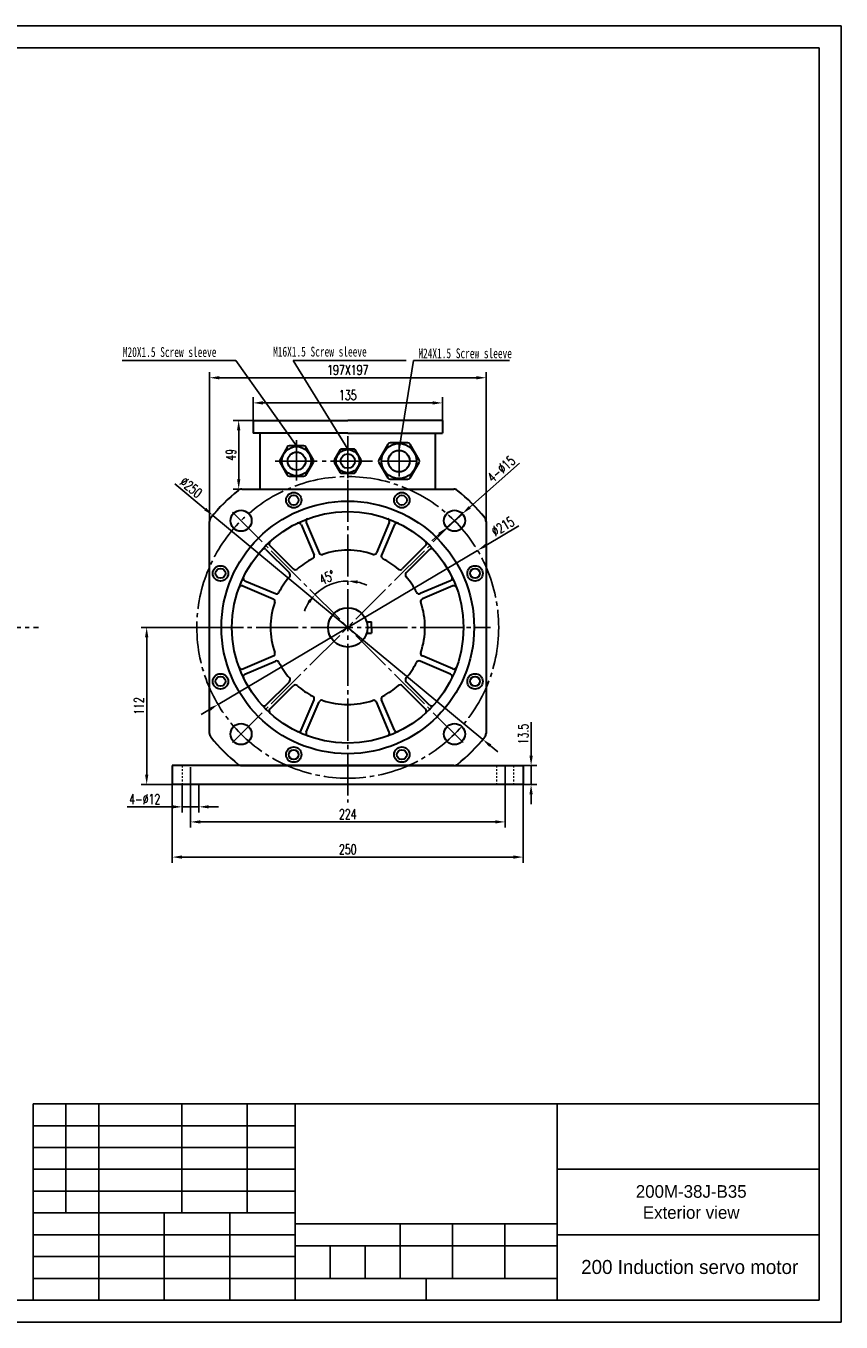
# Model space of a CAD drawing. Header units: inches. Extents: x 692 to 8431, y -6094 to -4411.
# Tile 2 of 17: x 1418 to 1998, y -6094 to -5171. Entities that reach past the tile are written whole.
import ezdxf

# ---------------------------------------------------------------- set-up
doc = ezdxf.new("R2010")
doc.units = ezdxf.units.IN
doc.header["$MEASUREMENT"] = 0
doc.linetypes.add('EB_DASHDOT', pattern=[39, 30, -3, 3, -3])
doc.linetypes.add('JIS_02_1.2', pattern=[2.5, 1.25, -1.25])
for name, color, linetype in [('1', 1, 'Continuous'), ('尺寸线', 7, 'Continuous'), ('细实线', 7, 'Continuous')]:
    doc.layers.add(name, color=color, linetype=linetype)
for name, color, linetype, lineweight in [('CAXA1', 1, 'EB_DASHDOT', 25), ('实线', 7, 'Continuous', 30), ('虚线', 7, 'JIS_02_1.2', 13)]:
    doc.layers.add(name, color=color, linetype=linetype, lineweight=lineweight)
doc.styles.add('STYLE1', font='txt', dxfattribs={"width": 0.7})
doc.styles.add('STYLE2', font='txt')
doc.styles.add('wldj', font='txt.shx', dxfattribs={"width": 0.7, "bigfont": 'INTECAD.SHX'})
doc.dimstyles.new('半径标注', dxfattribs={"dimscale": 2, "dimtxt": 3.5, "dimasz": 3.5, "dimexe": 2, "dimexo": 0, "dimgap": 1, "dimtad": 1, "dimdec": 3, "dimdsep": 46, "dimtxsty": 'wldj', "dimcen": 0.09, "dimclrd": 1, "dimclre": 1, "dimclrt": 3, "dimazin": 2, "dimtfac": 0.7, "dimtdec": 3, "dimtmove": 0, "dimatfit": 3, "dimfxl": 1, "dimtzin": 0, "dimarcsym": 0})

# ---------------------------------------------------------------- blocks, each defined once
blk = doc.blocks.new('*D44')
at = {"color": 1, "lineweight": -2}
for start, end in [(90, 135), (65.69093, 77.84546), (147.15454, 159.30907)]:
    blk.add_arc((1646.76, -5599.26), 33.06, start, end, dxfattribs=at)
at = {"color": 1}
for points in [[(1653.6, -5568.1), (1653.85, -5565.78), (1646.76, -5566.2)], [(1618.08, -5580.6), (1619.89, -5582.06), (1623.39, -5575.88)]]:
    blk.add_solid(points, dxfattribs=at)
at = {"layer": 'Defpoints', "color": 0}
for p in [(1646.76, -5494.02), (1564.62, -5517.12), (1638.21, -5567.33), (1646.76, -5599.26), (1646.76, -5724)]:
    blk.add_point(p, dxfattribs=at)
at = {"color": 3, "insert": (1632.01, -5563.64), "char_height": 7, "attachment_point": 5, "rotation": 22.5, "style": 'wldj'}
blk.add_mtext('45°', dxfattribs=at)
blk = doc.blocks.new('*D38')
at = {"color": 1, "lineweight": -2}
for p, q in [((1548.26, -5523.69), (1548.26, -5417.34)), ((1555.26, -5421.34), (1738.26, -5421.34)), ((1745.26, -5523.69), (1745.26, -5417.34))]:
    blk.add_line(p, q, dxfattribs=at)
at = {"color": 1}
for points in [[(1555.26, -5420.17), (1555.26, -5422.5), (1548.26, -5421.34)], [(1738.26, -5420.17), (1738.26, -5422.5), (1745.26, -5421.34)]]:
    blk.add_solid(points, dxfattribs=at)
at = {"layer": 'Defpoints', "color": 0}
for p in [(1745.26, -5421.34), (1548.26, -5523.69), (1745.26, -5523.69)]:
    blk.add_point(p, dxfattribs=at)
at = {"color": 3, "insert": (1646.76, -5415.84), "char_height": 7, "attachment_point": 5, "style": 'wldj'}
blk.add_mtext('197X197', dxfattribs=at)
blk = doc.blocks.new('*D46')
at = {"color": 1, "lineweight": -2}
for p, q in [((1768.71, -5526.84), (1745.21, -5540.79)), ((1554.33, -5654.15), (1739.19, -5544.37)), ((1548.31, -5657.72), (1542.29, -5661.3))]:
    blk.add_line(p, q, dxfattribs=at)
at = {"color": 1}
for points in [[(1744.61, -5539.79), (1745.81, -5541.8), (1739.19, -5544.37)], [(1547.72, -5656.72), (1548.91, -5658.73), (1554.33, -5654.15)]]:
    blk.add_solid(points, dxfattribs=at)
at = {"layer": 'Defpoints', "color": 0}
for p in [(1739.19, -5544.37), (1554.33, -5654.15)]:
    blk.add_point(p, dxfattribs=at)
at = {"color": 3, "insert": (1757.16, -5527.3), "char_height": 7, "attachment_point": 5, "rotation": 30.70478, "style": 'wldj'}
blk.add_mtext('∅215', dxfattribs=at)
blk = doc.blocks.new('*D47')
at = {"color": 1, "lineweight": -2}
for p, q in [((1769.18, -5482.17), (1733.63, -5513.63)), ((1717.16, -5528.22), (1728.39, -5518.27)), ((1711.92, -5532.86), (1706.68, -5537.5))]:
    blk.add_line(p, q, dxfattribs=at)
at = {"color": 1}
for points in [[(1732.86, -5512.76), (1734.41, -5514.51), (1728.39, -5518.27)], [(1711.15, -5531.98), (1712.69, -5533.73), (1717.16, -5528.22)]]:
    blk.add_solid(points, dxfattribs=at)
at = {"layer": 'Defpoints', "color": 0}
for p in [(1728.39, -5518.27), (1717.16, -5528.22)]:
    blk.add_point(p, dxfattribs=at)
at = {"color": 3, "insert": (1756.08, -5486.42), "char_height": 7, "attachment_point": 5, "rotation": 41.5143, "style": 'wldj'}
blk.add_mtext('{\\Ftxt,intecad|c134;4-%%C15}', dxfattribs=at)
blk = doc.blocks.new('*D39')
at = {"color": 1, "lineweight": -2}
for p, q in [((1523.56, -5496.95), (1545.21, -5514.93)), ((1742.93, -5679.12), (1550.6, -5519.4)), ((1748.31, -5683.59), (1753.7, -5688.06))]:
    blk.add_line(p, q, dxfattribs=at)
at = {"color": 1}
for points in [[(1545.96, -5514.03), (1544.47, -5515.83), (1550.6, -5519.4)], [(1749.06, -5682.69), (1747.57, -5684.49), (1742.93, -5679.12)]]:
    blk.add_solid(points, dxfattribs=at)
at = {"layer": 'Defpoints', "color": 0}
for p in [(1550.6, -5519.4), (1742.93, -5679.12)]:
    blk.add_point(p, dxfattribs=at)
at = {"color": 3, "insert": (1535.2, -5499.47), "char_height": 7, "attachment_point": 5, "rotation": 320.29286, "style": 'wldj'}
blk.add_mtext('∅250', dxfattribs=at)
blk = doc.blocks.new('*D40')
at = {"color": 1, "lineweight": -2}
for p, q in [((1579.26, -5451.76), (1565.05, -5451.76)), ((1569.05, -5458.76), (1569.05, -5493.76)), ((1571.19, -5500.76), (1565.05, -5500.76))]:
    blk.add_line(p, q, dxfattribs=at)
at = {"color": 1}
for points in [[(1567.88, -5458.76), (1570.22, -5458.76), (1569.05, -5451.76)], [(1567.88, -5493.76), (1570.22, -5493.76), (1569.05, -5500.76)]]:
    blk.add_solid(points, dxfattribs=at)
at = {"layer": 'Defpoints', "color": 0}
for p in [(1579.26, -5451.76), (1569.05, -5500.76), (1571.19, -5500.76)]:
    blk.add_point(p, dxfattribs=at)
at = {"color": 3, "insert": (1563.55, -5476.26), "char_height": 7, "attachment_point": 5, "rotation": 90, "style": 'wldj'}
blk.add_mtext('49', dxfattribs=at)
blk = doc.blocks.new('*D41')
at = {"color": 1, "lineweight": -2}
for p, q in [((1579.26, -5451.76), (1579.26, -5435.26)), ((1586.26, -5439.26), (1707.26, -5439.26)), ((1714.26, -5451.76), (1714.26, -5435.26))]:
    blk.add_line(p, q, dxfattribs=at)
at = {"color": 1}
for points in [[(1586.26, -5438.09), (1586.26, -5440.43), (1579.26, -5439.26)], [(1707.26, -5438.09), (1707.26, -5440.43), (1714.26, -5439.26)]]:
    blk.add_solid(points, dxfattribs=at)
at = {"layer": 'Defpoints', "color": 0}
for p in [(1714.26, -5439.26), (1579.26, -5451.76), (1714.26, -5451.76)]:
    blk.add_point(p, dxfattribs=at)
at = {"color": 3, "insert": (1646.76, -5433.76), "char_height": 7, "attachment_point": 5, "style": 'wldj'}
blk.add_mtext('{\\Ftxt,intecad|c134;135}', dxfattribs=at)
blk = doc.blocks.new('*D57')
at = {"color": 1, "lineweight": -2}
for p, q in [((1542.4, -5599.26), (1499.52, -5599.26)), ((1503.52, -5606.26), (1503.52, -5704.26)), ((1521.76, -5711.26), (1499.52, -5711.26))]:
    blk.add_line(p, q, dxfattribs=at)
at = {"color": 1}
for points in [[(1502.35, -5606.26), (1504.68, -5606.26), (1503.52, -5599.26)], [(1502.35, -5704.26), (1504.68, -5704.26), (1503.52, -5711.26)]]:
    blk.add_solid(points, dxfattribs=at)
at = {"layer": 'Defpoints', "color": 0}
for p in [(1542.4, -5599.26), (1503.52, -5711.26), (1521.76, -5711.26)]:
    blk.add_point(p, dxfattribs=at)
at = {"color": 3, "insert": (1498.02, -5655.26), "char_height": 7, "attachment_point": 5, "rotation": 90, "style": 'wldj'}
blk.add_mtext('112', dxfattribs=at)
blk = doc.blocks.new('*D58')
at = {"color": 1, "lineweight": -2}
for p, q in [((1534.76, -5713.16), (1534.76, -5741.9)), ((1758.76, -5713.16), (1758.76, -5741.9)), ((1541.76, -5737.9), (1751.76, -5737.9))]:
    blk.add_line(p, q, dxfattribs=at)
at = {"color": 1}
for points in [[(1541.76, -5736.73), (1541.76, -5739.06), (1534.76, -5737.9)], [(1751.76, -5736.73), (1751.76, -5739.06), (1758.76, -5737.9)]]:
    blk.add_solid(points, dxfattribs=at)
at = {"layer": 'Defpoints', "color": 0}
for p in [(1534.76, -5713.16), (1758.76, -5713.16), (1758.76, -5737.9)]:
    blk.add_point(p, dxfattribs=at)
at = {"color": 3, "insert": (1646.76, -5732.4), "char_height": 7, "attachment_point": 5, "style": 'wldj'}
blk.add_mtext('224', dxfattribs=at)
blk = doc.blocks.new('*D59')
at = {"color": 1, "lineweight": -2}
for p, q in [((1521.76, -5711.26), (1521.76, -5766.97)), ((1771.76, -5711.26), (1771.76, -5766.97)), ((1528.76, -5762.97), (1764.76, -5762.97))]:
    blk.add_line(p, q, dxfattribs=at)
at = {"color": 1}
for points in [[(1528.76, -5761.8), (1528.76, -5764.13), (1521.76, -5762.97)], [(1764.76, -5761.8), (1764.76, -5764.13), (1771.76, -5762.97)]]:
    blk.add_solid(points, dxfattribs=at)
at = {"layer": 'Defpoints', "color": 0}
for p in [(1521.76, -5711.26), (1771.76, -5711.26), (1771.76, -5762.97)]:
    blk.add_point(p, dxfattribs=at)
at = {"color": 3, "insert": (1646.76, -5757.47), "char_height": 7, "attachment_point": 5, "style": 'wldj'}
blk.add_mtext('250', dxfattribs=at)
blk = doc.blocks.new('*D60')
at = {"color": 1, "lineweight": -2}
for p, q in [((1528.76, -5711.26), (1528.76, -5731.16)), ((1540.76, -5711.26), (1540.76, -5731.16)), ((1521.76, -5727.16), (1489.53, -5727.16)), ((1540.76, -5727.16), (1528.76, -5727.16)), ((1547.76, -5727.16), (1554.76, -5727.16))]:
    blk.add_line(p, q, dxfattribs=at)
at = {"color": 1}
for points in [[(1521.76, -5725.99), (1521.76, -5728.32), (1528.76, -5727.16)], [(1547.76, -5725.99), (1547.76, -5728.32), (1540.76, -5727.16)]]:
    blk.add_solid(points, dxfattribs=at)
at = {"layer": 'Defpoints', "color": 0}
for p in [(1528.76, -5711.26), (1540.76, -5711.26), (1528.76, -5727.16)]:
    blk.add_point(p, dxfattribs=at)
at = {"color": 3, "insert": (1502.15, -5721.66), "char_height": 7, "attachment_point": 5, "style": 'wldj'}
blk.add_mtext('{\\Ftxt,intecad|c134;4-%%C12}', dxfattribs=at)
blk = doc.blocks.new('*D61')
at = {"color": 1, "lineweight": -2}
for p, q in [((1777.34, -5690.76), (1777.34, -5666.69)), ((1771.76, -5697.76), (1781.34, -5697.76)), ((1777.34, -5711.26), (1777.34, -5697.76)), ((1771.76, -5711.26), (1781.34, -5711.26)), ((1777.34, -5718.26), (1777.34, -5725.26))]:
    blk.add_line(p, q, dxfattribs=at)
at = {"color": 1}
for points in [[(1776.18, -5690.76), (1778.51, -5690.76), (1777.34, -5697.76)], [(1776.18, -5718.26), (1778.51, -5718.26), (1777.34, -5711.26)]]:
    blk.add_solid(points, dxfattribs=at)
at = {"layer": 'Defpoints', "color": 0}
for p in [(1771.76, -5697.76), (1777.34, -5697.76), (1771.76, -5711.26)]:
    blk.add_point(p, dxfattribs=at)
at = {"color": 3, "insert": (1771.84, -5675.23), "char_height": 7, "attachment_point": 5, "rotation": 90, "style": 'wldj'}
blk.add_mtext('{\\Ftxt,intecad|c134;13.5}', dxfattribs=at)

msp = doc.modelspace()

# ---------------------------------------------------------------- linework, layer by layer
for p, q in [((691.7631, -5170.583), (1998.1311, -5170.583)), ((1998.1311, -5170.583), (1998.1311, -6094.3718)), ((1982.5791, -5938.8518), (1422.7071, -5938.8518)), ((1422.7071, -5938.8518), (1422.7071, -6078.8198)), ((1446.0351, -6016.6118), (1446.0351, -5938.8518)), ((1469.3631, -6078.8198), (1469.3631, -5938.8518)), ((1528.4607, -6016.6118), (1528.4607, -5938.8518)), ((1575.1167, -6016.6118), (1575.1167, -5938.8518)), ((1609.3311, -6078.8198), (1609.3311, -5938.8518)), ((1795.9551, -6078.8198), (1795.9551, -5938.8518)), ((1609.3311, -5954.4038), (1422.7071, -5954.4038)), ((1609.3311, -5969.9558), (1422.7071, -5969.9558)), ((1609.3311, -5985.5078), (1422.7071, -5985.5078)), ((1982.5791, -5985.5078), (1795.9551, -5985.5078)), ((1609.3311, -6001.0598), (1422.7071, -6001.0598)), ((1609.3311, -6016.6118), (1422.7071, -6016.6118)), ((1516.0191, -6078.8198), (1516.0191, -6016.6118)), ((1562.6751, -6078.8198), (1562.6751, -6016.6118)), ((1609.3311, -6032.1638), (1422.7071, -6032.1638)), ((1609.3311, -6032.1638), (1422.7071, -6032.1638)), ((1609.3311, -6032.1638), (1422.7071, -6032.1638)), ((1795.9551, -6024.3878), (1609.3311, -6024.3878)), ((1683.9807, -6063.2678), (1683.9807, -6024.3878)), ((1721.3055, -6063.2678), (1721.3055, -6024.3878)), ((1758.6303, -6063.2678), (1758.6303, -6024.3878)), ((1982.5791, -6032.1638), (1795.9551, -6032.1638)), ((1795.9551, -6039.9398), (1609.3311, -6039.9398)), ((1634.2143, -6063.2678), (1634.2143, -6039.9398)), ((1659.0975, -6063.2678), (1659.0975, -6039.9398)), ((1609.3311, -6047.7158), (1422.7071, -6047.7158)), ((1795.9551, -6063.2678), (1422.7071, -6063.2678)), ((1702.6431, -6078.8198), (1702.6431, -6063.2678)), ((1998.1311, -6094.3718), (691.7631, -6094.3718))]:
    msp.add_line(p, q)
at = {"color": 3}
for p, q in [((1486.0084, -5409.0656), (1566.989, -5409.0656)), ((1566.989, -5409.0656), (1610.2618, -5469.9595)), ((1607.7738, -5409.0656), (1646.7618, -5472.1195)), ((1607.7738, -5409.0656), (1688.3185, -5409.0656)), ((1683.2618, -5472.1195), (1693.5775, -5409.0656)), ((1693.5775, -5409.0656), (1732.6361, -5409.0656)), ((1693.5775, -5409.0656), (1762.0507, -5409.0656))]:
    msp.add_line(p, q, dxfattribs=at)
at = {"layer": '1'}
for p, q in [((769.5231, -5186.135), (1982.5791, -5186.135)), ((1982.5791, -5186.135), (1982.5791, -6078.8198)), ((1982.5791, -6078.8198), (769.5231, -6078.8198))]:
    msp.add_line(p, q, dxfattribs=at)
at = {"layer": 'CAXA1', "linetype": 'EB_DASHDOT', "lineweight": 25}
for p, q in [((1610.2618, -5465.8592), (1610.2618, -5494.5341)), ((1610.2618, -5465.8592), (1610.2618, -5494.5341)), ((1646.7618, -5462.8792), (1646.7618, -5497.289)), ((1646.7618, -5462.8792), (1646.7618, -5497.289)), ((1683.2618, -5468.8393), (1683.2618, -5491.7792)), ((1683.2618, -5468.8393), (1683.2618, -5491.7792)), ((1624.9562, -5480.7595), (1595.1495, -5480.7595)), ((1624.9562, -5480.7595), (1595.1495, -5480.7595)), ((1664.3951, -5480.7595), (1628.6271, -5480.7595)), ((1664.3951, -5480.7595), (1628.6271, -5480.7595)), ((1695.0173, -5480.7595), (1671.172, -5480.7595)), ((1695.0173, -5480.7595), (1671.172, -5480.7595)), ((1646.7618, -5494.024), (1646.7618, -5724.0025)), ((1564.6179, -5517.1156), (1646.7618, -5599.2595)), ((1728.9056, -5517.1156), (1646.7618, -5599.2595)), ((1071.8672, -5599.2595), (1426.3676, -5599.2595)), ((1542.4034, -5599.2595), (1748.5003, -5599.2595)), ((1564.6179, -5681.4033), (1646.7618, -5599.2595)), ((1728.9056, -5681.4033), (1646.7618, -5599.2595)), ((1534.7618, -5698.8888), (1534.7618, -5713.1556)), ((1758.7618, -5698.6168), (1758.7618, -5713.1556))]:
    msp.add_line(p, q, dxfattribs=at)
msp.add_circle((1646.7618, -5599.2595), 107.5, dxfattribs=at)
at = {"layer": '实线'}
for p, q in [((1579.2618, -5451.7595), (1646.7618, -5451.7595)), ((1579.2618, -5451.7595), (1579.2618, -5460.7595)), ((1714.2618, -5451.7595), (1646.7618, -5451.7595)), ((1714.2618, -5451.7595), (1714.2618, -5460.7595)), ((1646.7618, -5460.7595), (1579.2618, -5460.7595)), ((1584.2959, -5500.7595), (1584.2959, -5460.7595)), ((1646.7618, -5460.7595), (1714.2618, -5460.7595)), ((1709.2276, -5500.7595), (1709.2276, -5460.7595)), ((1571.1923, -5500.7595), (1722.3313, -5500.7595)), ((1548.2618, -5674.829), (1548.2618, -5523.69)), ((1745.2618, -5523.69), (1745.2618, -5674.829)), ((1613.5058, -5526.0318), (1622.704, -5547.7015)), ((1617.1878, -5524.4689), (1626.386, -5546.1386)), ((1676.3358, -5524.4689), (1667.1375, -5546.1386)), ((1680.0178, -5526.0318), (1670.8195, -5547.7015)), ((1591.3242, -5540.9935), (1607.9703, -5557.6395)), ((1702.1993, -5540.9935), (1685.5533, -5557.6395)), ((1588.4958, -5543.8219), (1605.1418, -5560.468)), ((1705.0278, -5543.8219), (1688.3817, -5560.468)), ((1571.9712, -5569.6855), (1593.6409, -5578.8837)), ((1573.5341, -5566.0035), (1595.2038, -5575.2017)), ((1719.9894, -5566.0035), (1698.3197, -5575.2017)), ((1721.5523, -5569.6855), (1699.8827, -5578.8837)), ((1660.1782, -5595.2595), (1663.7618, -5595.2595)), ((1663.7618, -5599.2595), (1663.7618, -5595.2595)), ((1660.1782, -5603.2595), (1663.7618, -5603.2595)), ((1663.7618, -5599.2595), (1663.7618, -5603.2595)), ((1571.9712, -5628.8335), (1593.6409, -5619.6352)), ((1573.5341, -5632.5155), (1595.2038, -5623.3172)), ((1719.9894, -5632.5155), (1698.3197, -5623.3172)), ((1721.5523, -5628.8335), (1699.8827, -5619.6352)), ((1588.4958, -5654.697), (1605.1418, -5638.051)), ((1591.3242, -5657.5255), (1607.9703, -5640.8794)), ((1702.1993, -5657.5255), (1685.5533, -5640.8794)), ((1705.0278, -5654.697), (1688.3817, -5638.051)), ((1613.5058, -5672.4871), (1622.704, -5650.8174)), ((1617.1878, -5674.05), (1626.386, -5652.3804)), ((1676.3358, -5674.05), (1667.1375, -5652.3804)), ((1680.0178, -5672.4871), (1670.8195, -5650.8174)), ((1598.2618, -5697.7595), (1521.7618, -5697.7595)), ((1521.7618, -5697.7595), (1521.7618, -5711.2595)), ((1722.3313, -5697.7595), (1571.1923, -5697.7595)), ((1771.7618, -5697.7595), (1771.7618, -5711.2595)), ((1771.7618, -5711.2595), (1521.7618, -5711.2595))]:
    msp.add_line(p, q, dxfattribs=at)
at = {"layer": '实线', "color": 0}
for p, q in [((1675.2251, -5468.7595), (1668.8511, -5479.7995)), ((1675.2251, -5468.7595), (1668.8511, -5479.7995)), ((1689.6357, -5467.7995), (1676.8878, -5467.7995)), ((1689.6357, -5467.7995), (1676.8878, -5467.7995)), ((1697.6724, -5479.7995), (1691.2985, -5468.7595)), ((1697.6724, -5479.7995), (1691.2985, -5468.7595)), ((1603.5645, -5470.7595), (1598.2529, -5479.9595)), ((1603.5645, -5470.7595), (1598.2529, -5479.9595)), ((1615.5734, -5469.9595), (1604.9501, -5469.9595)), ((1615.5734, -5469.9595), (1604.9501, -5469.9595)), ((1622.2707, -5479.9595), (1616.959, -5470.7595)), ((1622.2707, -5479.9595), (1616.959, -5470.7595)), ((1641.404, -5472.7595), (1637.1547, -5480.1195)), ((1641.404, -5472.7595), (1637.1547, -5480.1195)), ((1651.0111, -5472.1195), (1642.5125, -5472.1195)), ((1651.0111, -5472.1195), (1642.5125, -5472.1195)), ((1656.3689, -5480.1195), (1652.1196, -5472.7595)), ((1656.3689, -5480.1195), (1652.1196, -5472.7595)), ((1598.2529, -5481.5595), (1603.5645, -5490.7595)), ((1598.2529, -5481.5595), (1603.5645, -5490.7595)), ((1616.959, -5490.7595), (1622.2707, -5481.5595)), ((1616.959, -5490.7595), (1622.2707, -5481.5595)), ((1637.1547, -5481.3995), (1641.404, -5488.7595)), ((1637.1547, -5481.3995), (1641.404, -5488.7595)), ((1652.1196, -5488.7595), (1656.3689, -5481.3995)), ((1652.1196, -5488.7595), (1656.3689, -5481.3995)), ((1668.8511, -5481.7195), (1675.2251, -5492.7595)), ((1668.8511, -5481.7195), (1675.2251, -5492.7595)), ((1691.2985, -5492.7595), (1697.6724, -5481.7195)), ((1691.2985, -5492.7595), (1697.6724, -5481.7195)), ((1604.9501, -5491.5595), (1615.5734, -5491.5595)), ((1642.5125, -5489.3995), (1651.0111, -5489.3995)), ((1676.8878, -5493.7195), (1689.6357, -5493.7195)), ((1571.1923, -5697.7595), (1771.7618, -5697.7595))]:
    msp.add_line(p, q, dxfattribs=at)
for centre, radius in [((1683.2618, -5480.7595), 12.48), ((1683.2618, -5480.7595), 12.48), ((1610.2618, -5480.7595), 10.4), ((1610.2618, -5480.7595), 10.4), ((1610.2618, -5480.7595), 6.4), ((1610.2618, -5480.7595), 6.4), ((1646.7618, -5480.7595), 8.32), ((1646.7618, -5480.7595), 8.32), ((1646.7618, -5480.7595), 5.12), ((1646.7618, -5480.7595), 5.12), ((1683.2618, -5480.7595), 7.68), ((1683.2618, -5480.7595), 7.68)]:
    msp.add_circle(centre, radius, dxfattribs=at)
at = {"layer": '实线'}
for centre, radius in [((1608.2748, -5508.5897), 5.5), ((1608.2748, -5508.5897), 3.5), ((1685.2488, -5508.5897), 5.5), ((1685.2488, -5508.5897), 3.5), ((1646.7618, -5599.2595), 90), ((1570.7478, -5523.2455), 7.5), ((1646.7618, -5599.2595), 82.5), ((1722.7758, -5523.2455), 7.5), ((1556.092, -5560.7725), 5.5), ((1556.092, -5560.7725), 3.5), ((1737.4315, -5560.7725), 5.5), ((1737.4315, -5560.7725), 3.5), ((1646.7618, -5599.2595), 14), ((1556.092, -5637.7465), 5.5), ((1556.092, -5637.7465), 3.5), ((1737.4315, -5637.7465), 5.5), ((1737.4315, -5637.7465), 3.5), ((1570.7478, -5675.2734), 7.5), ((1722.7758, -5675.2734), 7.5), ((1608.2748, -5689.9292), 5.5), ((1608.2748, -5689.9292), 3.5), ((1685.2488, -5689.9292), 5.5), ((1685.2488, -5689.9292), 3.5)]:
    msp.add_circle(centre, radius, dxfattribs=at)
at = {"layer": '实线', "color": 0}
for centre, radius, start, end in [((1676.8878, -5469.7195), 1.92, 90, 150), ((1676.8878, -5469.7195), 1.92, 90, 150), ((1689.6357, -5469.7195), 1.92, 30, 90), ((1689.6357, -5469.7195), 1.92, 30, 90), ((1604.9501, -5471.5595), 1.6, 90, 150), ((1604.9501, -5471.5595), 1.6, 90, 150), ((1615.5734, -5471.5595), 1.6, 30, 90), ((1615.5734, -5471.5595), 1.6, 30, 90), ((1642.5125, -5473.3995), 1.28, 90, 150), ((1642.5125, -5473.3995), 1.28, 90, 150), ((1651.0111, -5473.3995), 1.28, 30, 90), ((1651.0111, -5473.3995), 1.28, 30, 90), ((1599.6385, -5480.7595), 1.6, 150, 210), ((1599.6385, -5480.7595), 1.6, 150, 210), ((1620.885, -5480.7595), 1.6, 330, 30), ((1620.885, -5480.7595), 1.6, 330, 30), ((1638.2632, -5480.7595), 1.28, 150, 210), ((1638.2632, -5480.7595), 1.28, 150, 210), ((1655.2604, -5480.7595), 1.28, 330, 30), ((1655.2604, -5480.7595), 1.28, 330, 30), ((1670.5139, -5480.7595), 1.92, 150, 210), ((1670.5139, -5480.7595), 1.92, 150, 210), ((1696.0097, -5480.7595), 1.92, 330, 30), ((1696.0097, -5480.7595), 1.92, 330, 30), ((1604.9501, -5489.9595), 1.6, 210, 270), ((1615.5734, -5489.9595), 1.6, 270, 330), ((1642.5125, -5488.1195), 1.28, 210, 270), ((1651.0111, -5488.1195), 1.28, 270, 330), ((1676.8878, -5491.7995), 1.92, 210, 270), ((1689.6357, -5491.7995), 1.92, 270, 330)]:
    msp.add_arc(centre, radius, start, end, dxfattribs=at)
at = {"layer": '实线'}
for centre, radius, start, end in [((1646.7618, -5599.2595), 125, 128.6485323, 141.3514677), ((1571.1923, -5504.7595), 4, 90, 128.6485323), ((1722.3313, -5504.7595), 4, 51.3514677, 90), ((1646.7618, -5599.2595), 125, 38.6485323, 51.3514677), ((1552.2618, -5523.69), 4, 141.3514677, 180), ((1619.0288, -5523.6874), 2, 110.1518319, 203), ((1674.4948, -5523.6874), 2, 337, 69.8481681), ((1741.2618, -5523.69), 4, 0, 38.6485323), ((1611.6648, -5526.8133), 2, 23, 115.8481681), ((1681.8588, -5526.8133), 2, 64.1518319, 157), ((1592.7384, -5539.5793), 2, 132.1518319, 225), ((1700.7851, -5539.5793), 2, 315, 47.8481681), ((1587.0816, -5545.2361), 2, 45, 137.8481681), ((1646.7618, -5599.2595), 55, 117.0240639, 130.9759361), ((1620.863, -5548.483), 2, 297.0240639, 23), ((1628.227, -5545.3571), 2, 203, 288.9759361), ((1646.7618, -5599.2595), 55, 71.0240639, 108.9759361), ((1665.2965, -5545.3571), 2, 251.0240639, 337), ((1672.6606, -5548.483), 2, 157, 242.9759361), ((1646.7618, -5599.2595), 55, 49.0240639, 62.9759361), ((1706.442, -5545.2361), 2, 42.1518319, 135), ((1603.7276, -5561.8822), 2, 319.0240639, 45), ((1609.3845, -5556.2253), 2, 225, 310.9759361), ((1684.1391, -5556.2253), 2, 229.0240639, 315), ((1689.7959, -5561.8822), 2, 135, 220.9759361), ((1571.1897, -5571.5265), 2, 67, 159.8481681), ((1574.3156, -5564.1624), 2, 154.1518319, 247), ((1646.7618, -5599.2595), 55, 139.0240639, 152.9759361), ((1646.7618, -5599.2595), 55, 27.0240639, 40.9759361), ((1719.208, -5564.1624), 2, 293, 25.8481681), ((1722.3338, -5571.5265), 2, 20.1518319, 113), ((1592.8594, -5580.7247), 2, 341.0240639, 67), ((1595.9853, -5573.3607), 2, 247, 332.9759361), ((1697.5383, -5573.3607), 2, 207.0240639, 293), ((1700.6641, -5580.7247), 2, 113, 198.9759361), ((1646.7618, -5599.2595), 55, 161.0240639, 198.9759361), ((1646.7618, -5599.2595), 55, 341.0240639, 18.9759361), ((1592.8594, -5617.7942), 2, 293, 18.9759361), ((1595.9853, -5625.1583), 2, 27.0240639, 113), ((1646.7618, -5599.2595), 55, 207.0240639, 220.9759361), ((1646.7618, -5599.2595), 55, 319.0240639, 332.9759361), ((1697.5383, -5625.1583), 2, 67, 152.9759361), ((1700.6641, -5617.7942), 2, 161.0240639, 247), ((1571.1897, -5626.9925), 2, 200.1518319, 293), ((1574.3156, -5634.3565), 2, 113, 205.8481681), ((1719.208, -5634.3565), 2, 334.1518319, 67), ((1722.3338, -5626.9925), 2, 247, 339.8481681), ((1603.7276, -5636.6368), 2, 315, 40.9759361), ((1609.3845, -5642.2936), 2, 49.0240639, 135), ((1646.7618, -5599.2595), 55, 229.0240639, 242.9759361), ((1646.7618, -5599.2595), 55, 297.0240639, 310.9759361), ((1684.1391, -5642.2936), 2, 45, 130.9759361), ((1689.7959, -5636.6368), 2, 139.0240639, 225), ((1620.863, -5650.036), 2, 337, 62.9759361), ((1628.227, -5653.1618), 2, 71.0240639, 157), ((1646.7618, -5599.2595), 55, 251.0240639, 288.9759361), ((1665.2965, -5653.1618), 2, 23, 108.9759361), ((1672.6606, -5650.036), 2, 117.0240639, 203), ((1587.0816, -5653.2828), 2, 222.1518319, 315), ((1592.7384, -5658.9397), 2, 135, 227.8481681), ((1700.7851, -5658.9397), 2, 312.1518319, 45), ((1706.442, -5653.2828), 2, 225, 317.8481681), ((1552.2618, -5674.829), 4, 180, 218.6485323), ((1646.7618, -5599.2595), 125, 218.6485323, 231.3514677), ((1611.6648, -5671.7056), 2, 244.1518319, 337), ((1619.0288, -5674.8315), 2, 157, 249.8481681), ((1674.4948, -5674.8315), 2, 290.1518319, 23), ((1681.8588, -5671.7056), 2, 203, 295.8481681), ((1646.7618, -5599.2595), 125, 308.6485323, 321.3514677), ((1741.2618, -5674.829), 4, 321.3514677, 0), ((1571.1923, -5693.7595), 4, 231.3514677, 270), ((1722.3313, -5693.7595), 4, 270, 308.6485323)]:
    msp.add_arc(centre, radius, start, end, dxfattribs=at)
at = {"layer": '细实线'}
msp.add_line((1788.1791, -5938.8518), (1852.9791, -5938.8518), dxfattribs=at)
at = {"layer": '虚线', "color": 2}
for p, q in [((1528.7618, -5697.7595), (1528.7618, -5711.2595)), ((1752.7618, -5697.7595), (1752.7618, -5711.2595)), ((1764.7618, -5697.7595), (1764.7618, -5711.2595))]:
    msp.add_line(p, q, dxfattribs=at)

# ---------------------------------------------------------------- texts
at = {"width": 220.674772, "attachment_point": 5, "style": 'STYLE2'}
for s, insert, char_height in [('200M-38J-B35 \\PExterior view', (1891.3761, -6008.8358), 9), ('200 Induction servo motor', (1890.3148, -6055.1732), 10)]:
    msp.add_mtext(s, dxfattribs=dict(at, insert=insert, char_height=char_height))
at = {"layer": '尺寸线', "color": 3, "char_height": 7, "attachment_point": 1, "style": 'STYLE1'}
for s, insert, width in [('{\\fKaiTi_GB2312|b0|i0|c134|p49;M20X1.5 Screw sleeve}', (1486.5165, -5399.519), 70.566507), ('{\\fKaiTi_GB2312|b0|i0|c134|p49;M16X1.5 \\fSimSun|b0|i0|c134|p2;Screw sleeve}', (1593.5636, -5399.212), 77.667939), ('{\\fKaiTi_GB2312|b0|i0|c134|p49;M24X1.5 \\fSimSun|b0|i0|c134|p2;Screw sleeve}', (1697.0292, -5400.4046), 78.493245)]:
    msp.add_mtext(s, dxfattribs=dict(at, insert=insert, width=width))

# ---------------------------------------------------------------- dimensions: what is measured, and where the dimension line sits
for base, p1, p2, text, picture, middle in [((1745.2618, -5421.3372), (1548.2618, -5523.69), (1745.2618, -5523.69), '197X197', '*D38', (1646.7618, -5415.8372)), ((1714.2618, -5439.2613), (1579.2618, -5451.7595), (1714.2618, -5451.7595), '{\\Ftxt,intecad|c134;135}', '*D41', (1646.7618, -5433.7613)), ((1528.7618, -5727.1566), (1540.7618, -5711.2595), (1528.7618, -5711.2595), '{\\Ftxt,intecad|c134;4-%%C12}', '*D60', (1502.1451, -5721.6566))]:
    dim = msp.add_linear_dim(base=base, p1=p1, p2=p2, text=text, dimstyle='半径标注')
    dim.commit()
    dim.dimension.update_dxf_attribs({"geometry": picture, "text_midpoint": middle})
for base, p1, p2, picture, middle in [((1569.049, -5500.7595), (1579.2618, -5451.7595), (1571.1923, -5500.7595), '*D40', (1563.549, -5476.2595)), ((1503.5182, -5711.2595), (1542.4034, -5599.2595), (1521.7618, -5711.2595), '*D57', (1498.0182, -5655.2595))]:
    dim = msp.add_linear_dim(base=base, p1=p1, p2=p2, angle=90, dimstyle='半径标注')
    dim.commit()
    dim.dimension.update_dxf_attribs({"geometry": picture, "text_midpoint": middle})
dim = msp.add_diameter_dim_2p(p1=(1717.1598, -5528.2165), p2=(1728.3917, -5518.2744), text='{\\Ftxt,intecad|c134;4-%%C15}', dimstyle='半径标注')
dim.commit()
dim.dimension.update_dxf_attribs({"geometry": '*D47', "text_midpoint": (1759.7304, -5490.5344), "dimtype": 163})
for p1, p2, picture, middle in [((1742.9268, -5679.1174), (1550.5968, -5519.4015), '*D39', (1535.2045, -5499.4702)), ((1554.3322, -5654.1505), (1739.1913, -5544.3684), '*D46', (1757.1617, -5527.2996))]:
    dim = msp.add_diameter_dim_2p(p1=p1, p2=p2, dimstyle='半径标注')
    dim.commit()
    dim.dimension.update_dxf_attribs({"geometry": picture, "text_midpoint": middle})
dim = msp.add_angular_dim_2l(base=(1638.2053, -5567.3264), line1=((1646.7618, -5494.024), (1646.7618, -5724.0025)), line2=((1564.6179, -5517.1156), (1646.7618, -5599.2595)), dimstyle='半径标注')
dim.commit()
dim.dimension.update_dxf_attribs({"geometry": '*D44', "text_midpoint": (1632.0057, -5563.6351)})
dim = msp.add_linear_dim(base=(1777.3446, -5697.7595), p1=(1771.7618, -5711.2595), p2=(1771.7618, -5697.7595), angle=90, text='{\\Ftxt,intecad|c134;13.5}', dimstyle='半径标注')
dim.commit()
dim.dimension.update_dxf_attribs({"geometry": '*D61', "text_midpoint": (1777.3446, -5675.2261), "dimtype": 160})
for base, p1, p2, picture, middle in [((1771.7618, -5762.9677), (1521.7618, -5711.2595), (1771.7618, -5711.2595), '*D59', (1646.7618, -5757.4677)), ((1758.7618, -5737.8954), (1534.7618, -5713.1556), (1758.7618, -5713.1556), '*D58', (1646.7618, -5732.3954))]:
    dim = msp.add_linear_dim(base=base, p1=p1, p2=p2, dimstyle='半径标注')
    dim.commit()
    dim.dimension.update_dxf_attribs({"geometry": picture, "text_midpoint": middle})

doc.saveas('drawing.dxf')
